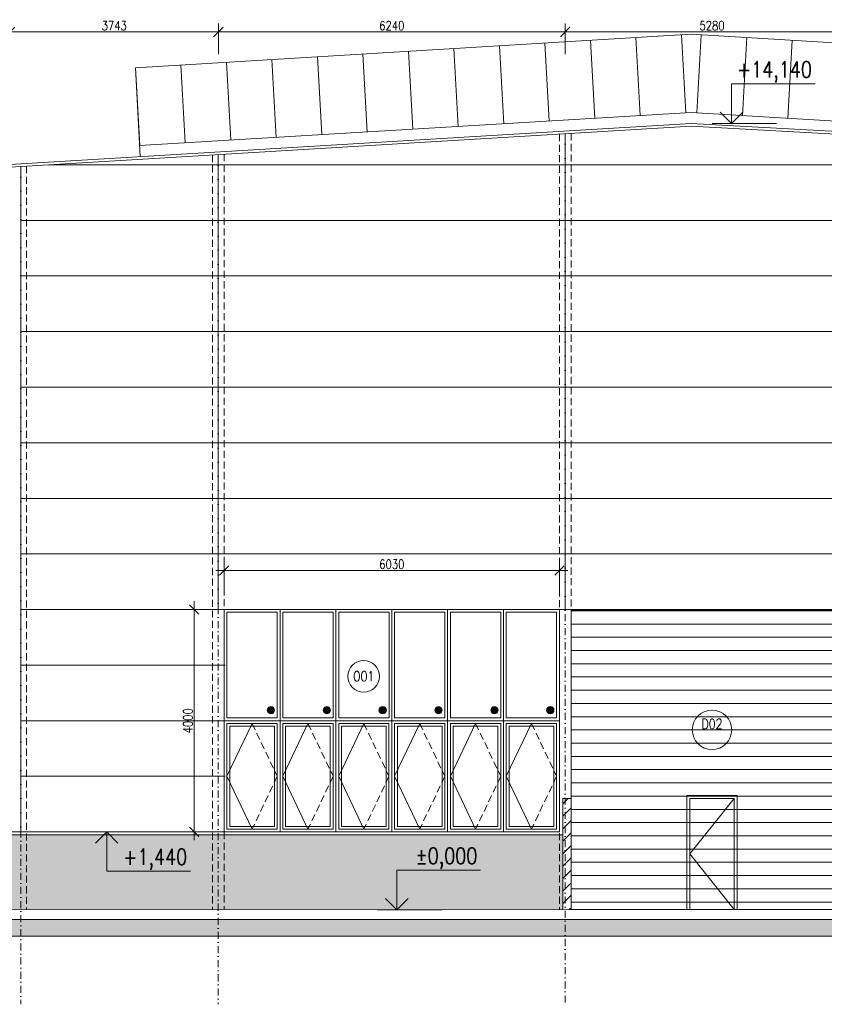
# Model space of a CAD drawing. Header units: millimetres. Extents: x -485339 to 350584, y -2181201 to -313328.
# Tile 32 of 115: x -205476 to -191003, y -974340 to -956629. Entities that reach past the tile are written whole.
import ezdxf
from ezdxf.enums import TextEntityAlignment as Align

# ---------------------------------------------------------------- set-up
doc = ezdxf.new("R2010")
doc.units = ezdxf.units.MM
doc.header["$LTSCALE"] = 10
doc.linetypes.add('DASHDOT', pattern=[25.4, 12.7, -6.35, 0, -6.35])
doc.linetypes.add('ČÁRKOVANÁ', pattern=[19.05, 12.7, -6.35])
doc.layers.get('Defpoints').update_dxf_attribs({"color": 201})
for name, color, linetype, lineweight in [('N_dveře', 10, 'Continuous', 18), ('N_kóty', 10, 'Continuous', 18), ('N_okna', 10, 'Continuous', 18), ('N_popis_fasáda', 212, 'Continuous', 18), ('N_popis_otvory', 10, 'Continuous', 18), ('N_čáry_obv.plášt', 212, 'Continuous', 18), ('N_čáry_plné', 10, 'Continuous', 18), ('N_šrary', 10, 'Continuous', 18), ('St_kóty_výškové', 132, 'Continuous', 18), ('St_sloupy_opláštění_pohled', 25, 'ČÁRKOVANÁ', 18), ('St_čáry_obrys', 5, 'Continuous', 35), ('St_čáry_plné', 250, 'Continuous', 18), ('St_šrafy', 250, 'Continuous', 18)]:
    doc.layers.add(name, color=color, linetype=linetype, lineweight=lineweight)
doc.styles.add('ROMANS', font='romans.shx', dxfattribs={"width": 0.8})
doc.styles.get("Standard").update_dxf_attribs({"font": 'simplex.shx', "width": 0.8})
doc.dimstyles.new('stavebníM100', dxfattribs={"dimtxt": 165, "dimasz": 170, "dimexe": 150, "dimexo": 100, "dimgap": 30, "dimtad": 1, "dimdec": 0, "dimtxsty": 'Standard', "dimblk": 'OBLIQUE', "dimcen": -2.5, "dimdle": 150, "dimclrd": 256, "dimclre": 256, "dimclrt": 256, "dimadec": 4, "dimazin": 0, "dimtfac": 1, "dimtdec": 0, "dimtmove": 2, "dimatfit": 3, "dimldrblk": 'OBLIQUE', "dimfxl": 400, "dimfxlon": 1, "dimlwd": -1, "dimlwe": -1, "dimarcsym": 0})

# ---------------------------------------------------------------- blocks, each defined once
blk = doc.blocks.new('*U142')
at = {"color": 0, "linetype": 'ByBlock', "lineweight": -2}
blk.add_line((3, 0), (-7, 0), dxfattribs=at)
for points in [[(0, 0), (0, 6.12), (0, 6.12), (-13, 6.12)], [(1.75, 1.75), (0, 0), (-1.75, 1.75)]]:
    blk.add_lwpolyline(points, dxfattribs=at)
at = {"color": 0, "linetype": 'ByBlock', "lineweight": -2, "style": 'ROMANS', "width": 0.8}
blk.add_attdef('VYSKA', text='', height=2.5, dxfattribs=at).set_placement((-3.45, 9.62), align=Align.TOP_RIGHT)
blk.add_attdef('POPIS_001', text='', height=2.5, dxfattribs=at).set_placement((-12.5, 5.12), align=Align.TOP_LEFT)
blk = doc.blocks.new('*U164')
at = {"color": 0, "linetype": 'ByBlock', "lineweight": -2}
blk.add_line((3, 0), (-7, 0), dxfattribs=at)
for points in [[(0, 0), (0, -6.12), (0, -6.12), (-13, -6.12)], [(1.75, -1.75), (0, 0), (-1.75, -1.75)]]:
    blk.add_lwpolyline(points, dxfattribs=at)
at = {"color": 0, "linetype": 'ByBlock', "lineweight": -2, "style": 'ROMANS', "width": 0.8}
blk.add_attdef('VYSKA', text='', height=2.5, dxfattribs=at).set_placement((-3.45, -2.62), align=Align.TOP_RIGHT)
blk.add_attdef('POPIS_001', text='', height=2.5, dxfattribs=at).set_placement((-12.5, -7.13), align=Align.TOP_LEFT)
blk = doc.blocks.new('*U165')
at = {"color": 0, "linetype": 'ByBlock', "lineweight": -2}
blk.add_line((3, 0), (-7, 0), dxfattribs=at)
for points in [[(0, 0), (0, 6.12), (0, 6.12), (-13, 6.12)], [(1.75, 1.75), (0, 0), (-1.75, 1.75)]]:
    blk.add_lwpolyline(points, dxfattribs=at)
at = {"color": 0, "linetype": 'ByBlock', "lineweight": -2, "style": 'ROMANS', "width": 0.8}
blk.add_attdef('VYSKA', text='', height=2.5, dxfattribs=at).set_placement((-3.45, 9.62), align=Align.TOP_RIGHT)
blk.add_attdef('POPIS_001', text='', height=2.5, dxfattribs=at).set_placement((-12.5, 5.12), align=Align.TOP_LEFT)
blk = doc.blocks.new('G$C93397BA7')
at = {"layer": 'N_okna'}
for p, q in [((1005, 0), (0, 0)), ((0, 0), (0, -2000)), ((2010, 0), (1005, 0)), ((1005, 0), (1005, -2000)), ((1005, -2000), (1005, 0)), ((3015, 0), (2010, 0)), ((2010, 0), (2010, -2000)), ((2010, -2000), (2010, 0)), ((4020, 0), (3015, 0)), ((3015, 0), (3015, -2000)), ((3015, -2000), (3015, 0)), ((5025, 0), (4020, 0)), ((4020, 0), (4020, -2000)), ((4020, -2000), (4020, 0)), ((6030, 0), (5025, 0)), ((5025, 0), (5025, -2000)), ((5025, -2000), (5025, 0)), ((6030, -2000), (6030, 0)), ((502.5, -50), (50.25, -1000)), ((954.75, -50), (50.25, -50)), ((50.25, -50), (50.25, -1950)), ((904.5, -100), (100.5, -100)), ((100.5, -100), (100.5, -1900)), ((904.5, -1900), (904.5, -100)), ((954.75, -1950), (954.75, -50)), ((1507.5, -50), (1055.25, -1000)), ((1959.75, -50), (1055.25, -50)), ((1055.25, -50), (1055.25, -1950)), ((1909.5, -100), (1105.5, -100)), ((1105.5, -100), (1105.5, -1900)), ((1909.5, -1900), (1909.5, -100)), ((1959.75, -1950), (1959.75, -50)), ((2512.5, -50), (2060.25, -1000)), ((2964.75, -50), (2060.25, -50)), ((2060.25, -50), (2060.25, -1950)), ((2914.5, -100), (2110.5, -100)), ((2110.5, -100), (2110.5, -1900)), ((2914.5, -1900), (2914.5, -100)), ((2964.75, -1950), (2964.75, -50)), ((3517.5, -50), (3065.25, -1000)), ((3969.75, -50), (3065.25, -50)), ((3065.25, -50), (3065.25, -1950)), ((3919.5, -100), (3115.5, -100)), ((3115.5, -100), (3115.5, -1900)), ((3919.5, -1900), (3919.5, -100)), ((3969.75, -1950), (3969.75, -50)), ((4522.5, -50), (4070.25, -1000)), ((4974.75, -50), (4070.25, -50)), ((4070.25, -50), (4070.25, -1950)), ((4924.5, -100), (4120.5, -100)), ((4120.5, -100), (4120.5, -1900)), ((4924.5, -1900), (4924.5, -100)), ((4974.75, -1950), (4974.75, -50)), ((5527.5, -50), (5075.25, -1000)), ((5979.75, -50), (5075.25, -50)), ((5075.25, -50), (5075.25, -1950)), ((5929.5, -100), (5125.5, -100)), ((5125.5, -100), (5125.5, -1900)), ((5929.5, -1900), (5929.5, -100)), ((5979.75, -1950), (5979.75, -50)), ((50.25, -1000), (502.5, -1950)), ((1055.25, -1000), (1507.5, -1950)), ((2060.25, -1000), (2512.5, -1950)), ((3065.25, -1000), (3517.5, -1950)), ((4070.25, -1000), (4522.5, -1950)), ((5075.25, -1000), (5527.5, -1950)), ((100.5, -1900), (904.5, -1900)), ((1105.5, -1900), (1909.5, -1900)), ((2110.5, -1900), (2914.5, -1900)), ((3115.5, -1900), (3919.5, -1900)), ((4120.5, -1900), (4924.5, -1900)), ((5125.5, -1900), (5929.5, -1900)), ((0, -2000), (1005, -2000)), ((50.25, -1950), (954.75, -1950)), ((1005, -2000), (2010, -2000)), ((1055.25, -1950), (1959.75, -1950)), ((2010, -2000), (3015, -2000)), ((2060.25, -1950), (2964.75, -1950)), ((3015, -2000), (4020, -2000)), ((3065.25, -1950), (3969.75, -1950)), ((4020, -2000), (5025, -2000)), ((4070.25, -1950), (4974.75, -1950)), ((5025, -2000), (6030, -2000)), ((5075.25, -1950), (5979.75, -1950))]:
    blk.add_line(p, q, dxfattribs=at)
at = {"layer": 'N_okna', "linetype": 'ČÁRKOVANÁ'}
for p, q in [((502.5, -50), (954.75, -1000)), ((1507.5, -50), (1959.75, -1000)), ((2512.5, -50), (2964.75, -1000)), ((3517.5, -50), (3969.75, -1000)), ((4522.5, -50), (4974.75, -1000)), ((5527.5, -50), (5979.75, -1000)), ((954.75, -1000), (502.5, -1950)), ((1959.75, -1000), (1507.5, -1950)), ((2964.75, -1000), (2512.5, -1950)), ((3969.75, -1000), (3517.5, -1950)), ((4974.75, -1000), (4522.5, -1950)), ((5979.75, -1000), (5527.5, -1950))]:
    blk.add_line(p, q, dxfattribs=at)
blk = doc.blocks.new('G$C19E18317')
at = {"layer": 'N_okna'}
h = blk.add_hatch(color=256, dxfattribs=at)
h.dxf.hatch_style = 1
edge = h.paths.add_edge_path()
edge.add_ellipse((-5189, 189), major_axis=(66.3, 0), ratio=0.995025, start_angle=0, end_angle=180)
edge.add_ellipse((-5189, 189), major_axis=(-66.3, 0), ratio=0.995025, start_angle=0, end_angle=180)
h = blk.add_hatch(color=256, dxfattribs=at)
h.dxf.hatch_style = 1
edge = h.paths.add_edge_path()
edge.add_ellipse((-4184, 189), major_axis=(66.3, 0), ratio=0.995025, start_angle=0, end_angle=180)
edge.add_ellipse((-4184, 189), major_axis=(-66.3, 0), ratio=0.995025, start_angle=0, end_angle=180)
h = blk.add_hatch(color=256, dxfattribs=at)
h.dxf.hatch_style = 1
edge = h.paths.add_edge_path()
edge.add_ellipse((-3179, 189), major_axis=(66.3, 0), ratio=0.995025, start_angle=0, end_angle=180)
edge.add_ellipse((-3179, 189), major_axis=(-66.3, 0), ratio=0.995025, start_angle=0, end_angle=180)
h = blk.add_hatch(color=256, dxfattribs=at)
h.dxf.hatch_style = 1
edge = h.paths.add_edge_path()
edge.add_ellipse((-2174, 189), major_axis=(66.3, 0), ratio=0.995025, start_angle=0, end_angle=180)
edge.add_ellipse((-2174, 189), major_axis=(-66.3, 0), ratio=0.995025, start_angle=0, end_angle=180)
h = blk.add_hatch(color=256, dxfattribs=at)
h.dxf.hatch_style = 1
edge = h.paths.add_edge_path()
edge.add_ellipse((-1169, 189), major_axis=(66.3, 0), ratio=0.995025, start_angle=0, end_angle=180)
edge.add_ellipse((-1169, 189), major_axis=(-66.3, 0), ratio=0.995025, start_angle=0, end_angle=180)
h = blk.add_hatch(color=256, dxfattribs=at)
h.dxf.hatch_style = 1
edge = h.paths.add_edge_path()
edge.add_ellipse((-164, 189), major_axis=(66.3, 0), ratio=0.995025, start_angle=0, end_angle=180)
edge.add_ellipse((-164, 189), major_axis=(-66.3, 0), ratio=0.995025, start_angle=0, end_angle=180)
for p, q in [((-5025, 2000), (-6030, 2000)), ((-6030, 2000), (-6030, 0)), ((-5075, 1950), (-5980, 1950)), ((-5980, 1950), (-5980, 50)), ((-5075, 50), (-5075, 1950)), ((-4020, 2000), (-5025, 2000)), ((-5025, 2000), (-5025, 0)), ((-5025, 0), (-5025, 2000)), ((-4070, 1950), (-4975, 1950)), ((-4975, 1950), (-4975, 50)), ((-4070, 50), (-4070, 1950)), ((-3015, 2000), (-4020, 2000)), ((-4020, 2000), (-4020, 0)), ((-4020, 0), (-4020, 2000)), ((-3065, 1950), (-3970, 1950)), ((-3970, 1950), (-3970, 50)), ((-3065, 50), (-3065, 1950)), ((-2010, 2000), (-3015, 2000)), ((-3015, 2000), (-3015, 0)), ((-3015, 0), (-3015, 2000)), ((-2060, 1950), (-2965, 1950)), ((-2965, 1950), (-2965, 50)), ((-2060, 50), (-2060, 1950)), ((-1005, 2000), (-2010, 2000)), ((-2010, 2000), (-2010, 0)), ((-2010, 0), (-2010, 2000)), ((-1055, 1950), (-1960, 1950)), ((-1960, 1950), (-1960, 50)), ((-1055, 50), (-1055, 1950)), ((0, 2000), (-1005, 2000)), ((-1005, 2000), (-1005, 0)), ((-1005, 0), (-1005, 2000)), ((-50, 1950), (-955, 1950)), ((-955, 1950), (-955, 50)), ((-50, 50), (-50, 1950)), ((0, 0), (0, 2000)), ((-6030, 0), (-5025, 0)), ((-5980, 50), (-5075, 50)), ((-5025, 0), (-4020, 0)), ((-4975, 50), (-4070, 50)), ((-4020, 0), (-3015, 0)), ((-3970, 50), (-3065, 50)), ((-3015, 0), (-2010, 0)), ((-2965, 50), (-2060, 50)), ((-2010, 0), (-1005, 0)), ((-1960, 50), (-1055, 50)), ((-1005, 0), (0, 0)), ((-955, 50), (-50, 50))]:
    blk.add_line(p, q, dxfattribs=at)
for centre in [(-5189, 189), (-4184, 189), (-3179, 189), (-2174, 189), (-1169, 189), (-164, 189)]:
    blk.add_ellipse(centre, major_axis=(66.3, 0), ratio=0.995025, dxfattribs=at)
blk = doc.blocks.new('*U156')
at = {"layer": 'St_čáry_plné'}
blk.add_lwpolyline([(0, 0), (-7, 1403)], dxfattribs=at)
blk = doc.blocks.new('_OBLIQUE')
at = {"color": 0, "linetype": 'ByBlock'}
blk.add_line((-0.5, -0.5), (0.5, 0.5), dxfattribs=at)
blk = doc.blocks.new('*D2179')
at = {"layer": 'Defpoints', "color": 0, "transparency": 16777216}
for p in [(-201903, -956850), (-201903, -959056), (-205646, -959281)]:
    blk.add_point(p, dxfattribs=at)
at = {"layer": 'N_popis_fasáda', "transparency": 16777216}
for p, q in [((-205646, -957250), (-205646, -956700)), ((-201903, -957250), (-201903, -956700)), ((-205796, -956850), (-201753, -956850))]:
    blk.add_line(p, q, dxfattribs=at)
at = {"layer": 'N_popis_fasáda', "linetype": 'ByBlock', "transparency": 16777216, "xscale": 170, "yscale": 170, "zscale": 170, "rotation": 180}
blk.add_blockref('_OBLIQUE', (-205646, -956850), dxfattribs=at)
at = {"layer": 'N_popis_fasáda', "linetype": 'ByBlock', "transparency": 16777216, "xscale": 170, "yscale": 170, "zscale": 170}
blk.add_blockref('_OBLIQUE', (-201903, -956850), dxfattribs=at)
at = {"layer": 'N_popis_fasáda', "transparency": 16777216, "insert": (-203775, -956737), "char_height": 165, "attachment_point": 5}
blk.add_mtext('3743', dxfattribs=at)
blk = doc.blocks.new('*D2180')
at = {"layer": 'Defpoints', "color": 0, "transparency": 16777216}
for p in [(-195663, -956850), (-195663, -958680), (-201903, -959056)]:
    blk.add_point(p, dxfattribs=at)
at = {"layer": 'N_popis_fasáda', "transparency": 16777216}
for p, q in [((-201903, -957250), (-201903, -956700)), ((-195663, -957250), (-195663, -956700)), ((-202053, -956850), (-195513, -956850))]:
    blk.add_line(p, q, dxfattribs=at)
at = {"layer": 'N_popis_fasáda', "linetype": 'ByBlock', "transparency": 16777216, "xscale": 170, "yscale": 170, "zscale": 170, "rotation": 180}
blk.add_blockref('_OBLIQUE', (-201903, -956850), dxfattribs=at)
at = {"layer": 'N_popis_fasáda', "linetype": 'ByBlock', "transparency": 16777216, "xscale": 170, "yscale": 170, "zscale": 170}
blk.add_blockref('_OBLIQUE', (-195663, -956850), dxfattribs=at)
at = {"layer": 'N_popis_fasáda', "transparency": 16777216, "insert": (-198783, -956737), "char_height": 165, "attachment_point": 5}
blk.add_mtext('6240', dxfattribs=at)
blk = doc.blocks.new('*D2181')
at = {"layer": 'Defpoints', "color": 0, "transparency": 16777216}
for p in [(-190383, -956850), (-195663, -958680), (-190383, -958680)]:
    blk.add_point(p, dxfattribs=at)
at = {"layer": 'N_popis_fasáda', "transparency": 16777216}
for p, q in [((-195663, -957250), (-195663, -956700)), ((-190383, -957250), (-190383, -956700)), ((-195813, -956850), (-190233, -956850))]:
    blk.add_line(p, q, dxfattribs=at)
at = {"layer": 'N_popis_fasáda', "linetype": 'ByBlock', "transparency": 16777216, "xscale": 170, "yscale": 170, "zscale": 170, "rotation": 180}
blk.add_blockref('_OBLIQUE', (-195663, -956850), dxfattribs=at)
at = {"layer": 'N_popis_fasáda', "linetype": 'ByBlock', "transparency": 16777216, "xscale": 170, "yscale": 170, "zscale": 170}
blk.add_blockref('_OBLIQUE', (-190383, -956850), dxfattribs=at)
at = {"layer": 'N_popis_fasáda', "transparency": 16777216, "insert": (-193023, -956737), "char_height": 165, "attachment_point": 5}
blk.add_mtext('5280', dxfattribs=at)
blk = doc.blocks.new('*D2245')
at = {"layer": 'Defpoints', "color": 0, "transparency": 16777216}
for p in [(-202338, -967239), (-201798, -967239), (-201798, -971239)]:
    blk.add_point(p, dxfattribs=at)
at = {"layer": 'N_kóty', "transparency": 16777216}
for p, q in [((-202338, -971389), (-202338, -967089)), ((-201938, -967239), (-202488, -967239)), ((-201938, -971239), (-202488, -971239))]:
    blk.add_line(p, q, dxfattribs=at)
at = {"layer": 'N_kóty', "linetype": 'ByBlock', "transparency": 16777216, "xscale": 170, "yscale": 170, "zscale": 170}
for p, rotation in [((-202338, -967239), 90), ((-202338, -971239), 270)]:
    blk.add_blockref('_OBLIQUE', p, dxfattribs=dict(at, rotation=rotation))
at = {"layer": 'N_kóty', "transparency": 16777216, "insert": (-202451, -969239), "char_height": 165, "attachment_point": 5, "rotation": 90}
blk.add_mtext('4000', dxfattribs=at)
blk = doc.blocks.new('*D2246')
at = {"layer": 'Defpoints', "color": 0, "transparency": 16777216}
for p in [(-195768, -966536), (-201798, -967239), (-195768, -967239)]:
    blk.add_point(p, dxfattribs=at)
at = {"layer": 'N_kóty', "transparency": 16777216}
for p, q in [((-201798, -966936), (-201798, -966386)), ((-195768, -966936), (-195768, -966386)), ((-201948, -966536), (-195618, -966536))]:
    blk.add_line(p, q, dxfattribs=at)
at = {"layer": 'N_kóty', "linetype": 'ByBlock', "transparency": 16777216, "xscale": 170, "yscale": 170, "zscale": 170, "rotation": 180}
blk.add_blockref('_OBLIQUE', (-201798, -966536), dxfattribs=at)
at = {"layer": 'N_kóty', "linetype": 'ByBlock', "transparency": 16777216, "xscale": 170, "yscale": 170, "zscale": 170}
blk.add_blockref('_OBLIQUE', (-195768, -966536), dxfattribs=at)
at = {"layer": 'N_kóty', "transparency": 16777216, "insert": (-198783, -966423), "char_height": 165, "attachment_point": 5}
blk.add_mtext('6030', dxfattribs=at)

msp = doc.modelspace()

# ---------------------------------------------------------------- hatches: boundary and pattern name
at = {"layer": 'N_dveře'}
h = msp.add_hatch(dxfattribs=at)
h.set_pattern_fill('ANSI31', color=256, scale=75, angle=135)
h.set_pattern_definition([(180, (51891.83, 2.68), (-3e-14, -238.125), [])])
h.paths.add_polyline_path([(-190488.2, -967251), (-195558.2, -967251), (-195558.2, -972635.9), (-190488.2, -972635.9)])
h = msp.add_hatch(dxfattribs=at)
h.set_pattern_fill('ANSI31', color=256, scale=50)
h.set_pattern_definition([(45, (51891.83, 2.68), (-112.253202, 112.253202), [])])
h.paths.add_polyline_path([(-195558.2, -970635.9), (-195708.2, -970635.9), (-195708.2, -971285.9), (-195708.2, -972635.9), (-195558.2, -972635.9)])
at = {"layer": 'N_šrary'}
h = msp.add_hatch(dxfattribs=at)
h.set_pattern_fill('AR-SAND', color=256, scale=5)
h.set_pattern_definition([(37.5, (-15110.36, 3e-10), (-8.000156, 244.70662), [0, -193.04, 0, -215.9, 0, -206.375]), (7.5, (-15110.36, 3e-10), (224.76164, 358.41255), [0, -104.14, 0, -173.99, 0, -66.675]), (327.5, (-15266.57, 3e-10), (395.496185, 0.718592), [0, -63.5, 0, -228.6, 0, -298.45]), (317.5, (-15266.57, 3e-10), (381.77823, 111.46466), [0, -31.75, 0, -149.86, 0, -171.45])])
h.paths.add_polyline_path([(-195708.2, -971288.5), (-205646.3, -971288.5), (-205646.3, -972638.5), (-195708.2, -972635.9)])
at = {"layer": 'St_šrafy'}
h = msp.add_hatch(color=256, dxfattribs=at)
h.dxf.hatch_style = 1
h.paths.add_polyline_path([(-154432.1, -972813.5), (-225253.8, -972813.5), (-225253.8, -973113.5), (-154432.1, -973113.5)])

# ---------------------------------------------------------------- linework, layer by layer
at = {"layer": 'N_dveře'}
for points in [[(-195708.2, -970635.9), (-195558.2, -970635.9)], [(-195708.2, -970635.9), (-195708.2, -972635.9)], [(-192623.2, -970635.9), (-193423.2, -971635.9), (-192623.2, -972635.9)]]:
    msp.add_lwpolyline(points, dxfattribs=at)
for points in [[(-193473.2, -972635.9), (-192573.2, -972635.9), (-192573.2, -970585.9), (-193473.2, -970585.9)], [(-193423.2, -972635.9), (-192623.2, -972635.9), (-192623.2, -970635.9), (-193423.2, -970635.9)]]:
    msp.add_lwpolyline(points, close=True, dxfattribs=at)
at = {"layer": 'N_okna'}
for points in [[(-196028.4, -957049.7), (-195951.4, -958450.2)], [(-195209.9, -957000.5), (-195132.9, -958401)], [(-194391.4, -956951.3), (-194314.4, -958351.8)], [(-193572.9, -956902.1), (-193495.8, -958302.6)], [(-193217.4, -956902.1), (-193294.5, -958302.6)], [(-192398.9, -956951.3), (-192475.9, -958351.8)], [(-191580.4, -957000.5), (-191657.4, -958401)], [(-199302.5, -957246.6), (-199225.5, -958647)], [(-198484, -957197.4), (-198407, -958597.8)], [(-197665.5, -957148.2), (-197588.4, -958548.6)], [(-196847, -957098.9), (-196769.9, -958499.4)], [(-201758.1, -957394.2), (-201681.1, -958794.6)], [(-200939.6, -957345), (-200862.5, -958745.4)], [(-200121, -957295.8), (-200044, -958696.2)], [(-203395.1, -957492.6), (-203308.1, -959090.2)], [(-202576.6, -957443.4), (-202499.6, -958843.8)]]:
    msp.add_lwpolyline(points, dxfattribs=at)
at = {"layer": 'N_popis_otvory'}
for centre, radius in [((-199288.2, -968439.7), 283.2), ((-193023.2, -969404.2), 354.6)]:
    msp.add_circle(centre, radius, dxfattribs=at)
at = {"layer": 'N_čáry_obv.plášt'}
for points in [[(-195663.2, -958680.4), (-195663.2, -967238.5)], [(-201903.2, -967238.5), (-201903.2, -959055.5)], [(-205456.3, -959269.1), (-205456.3, -971238.5)], [(-204947.5, -959238.5), (-177647.8, -959238.5)], [(-205456.3, -960238.5), (-177647.8, -960238.5)], [(-205456.3, -961238.5), (-177647.8, -961238.5)], [(-205456.3, -962238.5), (-177647.8, -962238.5)], [(-205456.3, -963238.5), (-177647.8, -963238.5)], [(-205456.3, -964238.5), (-177647.8, -964238.5)], [(-205456.3, -965238.5), (-177647.8, -965238.5)], [(-205456.3, -966238.5), (-177647.8, -966238.5)], [(-205456.3, -967238.5), (-190383.2, -967238.5)], [(-205456.3, -968238.5), (-201783.2, -968238.5)], [(-205456.3, -969238.5), (-201783.2, -969238.5)], [(-205456.3, -970238.5), (-201783.2, -970238.5)], [(-205646.3, -971238.5), (-201783.2, -971238.5)]]:
    msp.add_lwpolyline(points, dxfattribs=at)
at = {"layer": 'N_čáry_plné'}
for points in [[(-193400.7, -958494.3), (-205859.9, -959243.3)], [(-193400.5, -958544.4), (-205859.9, -959293.4)], [(-193400.7, -958494.3), (-181007.5, -959176.1)], [(-193400.5, -958544.4), (-181010.3, -959226)], [(-193377.7, -969404.2), (-192668.6, -969404.2)], [(-205646.3, -971288.5), (-195708.2, -971288.5)]]:
    msp.add_lwpolyline(points, dxfattribs=at)
msp.add_lwpolyline([(-190488.2, -972635.9), (-195558.2, -972635.9), (-195558.2, -967251), (-190488.2, -967251)], close=True, dxfattribs=at)
at = {"layer": 'St_sloupy_opláštění_pohled'}
for points in [[(-195768.2, -958686.7), (-195768.2, -972635.9)], [(-195558.2, -958674.1), (-195558.2, -972635.9)], [(-202008.2, -959061.8), (-202008.2, -972638.5)], [(-202008.2, -959061.8), (-202008.2, -972638.5)], [(-202008.2, -959061.8), (-202008.2, -972638.5)], [(-201798.2, -959049.2), (-201798.2, -972638.5)], [(-205351.3, -959262.8), (-205351.3, -972638.5)]]:
    msp.add_lwpolyline(points, dxfattribs=at)
at = {"layer": 'St_sloupy_opláštění_pohled', "linetype": 'DASHDOT'}
for points in [[(-195663.2, -958680.4), (-195663.2, -974336.9)], [(-201903.2, -959061.8), (-201903.2, -974339.6)], [(-205456.3, -959269.1), (-205456.3, -974339.6)]]:
    msp.add_lwpolyline(points, dxfattribs=at)
at = {"layer": 'St_čáry_obrys', "const_width": 10}
msp.add_lwpolyline([(-154432.1, -972638.5), (-225253.8, -972638.5)], dxfattribs=at)
at = {"layer": 'St_čáry_plné'}
for points in [[(-193395.1, -956891.4), (-203395.1, -957492.6)], [(-193395.1, -956891.4), (-183395.1, -957492.6)], [(-193395.1, -958296.5), (-203318.8, -958893.1)], [(-193395.1, -958296.5), (-183471.4, -958893.1)]]:
    msp.add_lwpolyline(points, dxfattribs=at)
at = {"layer": 'St_šrafy'}
msp.add_lwpolyline([(-154432.1, -972813.5), (-225253.8, -972813.5), (-225253.8, -973113.5), (-154432.1, -973113.5)], close=True, dxfattribs=at)

# ---------------------------------------------------------------- block references
at = {"layer": 'N_okna', "xscale": -1, "rotation": 183.4400802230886}
msp.add_blockref('*U156', (-203395.1, -957492.6), dxfattribs=at)
at = {"layer": 'N_okna'}
for name, p in [('G$C19E18317', (-195768.2, -969238.5)), ('G$C93397BA7', (-201798.2, -969238.5))]:
    msp.add_blockref(name, p, dxfattribs=at)
at = {"layer": 'St_kóty_výškové'}
ref = msp.add_blockref('*U165', (-192673, -958494.3), dxfattribs=dict(at, xscale=-115.8301158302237, yscale=115.8301158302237, zscale=115.8301158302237))
ref.add_attrib('VYSKA', '+14,140', dxfattribs={"layer": '0', "color": 0, "linetype": 'ByBlock', "lineweight": -2, "height": 289.58, "style": 'ROMANS', "width": 0.8}).set_placement((-191225.2, -957379.5), align=Align.TOP_RIGHT)
ref = msp.add_blockref('*U164', (-203911.5, -971238.5), dxfattribs=dict(at, xscale=-115.8301158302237, yscale=115.8301158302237, zscale=115.8301158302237))
ref.add_attrib('VYSKA', '+1,440', dxfattribs={"layer": '0', "color": 0, "linetype": 'ByBlock', "lineweight": -2, "height": 289.58, "style": 'ROMANS', "width": 0.8}).set_placement((-202463.7, -971542.6), align=Align.TOP_RIGHT)
ref = msp.add_blockref('*U142', (-198692.2, -972638.5), dxfattribs=dict(at, xscale=-115.8301158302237, yscale=115.8301158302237, zscale=115.8301158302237))
ref.add_attrib('VYSKA', '%%P0,000', dxfattribs={"layer": '0', "color": 0, "linetype": 'ByBlock', "lineweight": -2, "height": 289.58, "style": 'ROMANS', "width": 0.8}).set_placement((-197244.4, -971523.7), align=Align.TOP_RIGHT)

# ---------------------------------------------------------------- texts
at = {"layer": 'N_popis_otvory', "width": 0.8}
for s, p in [('O01', (-199288.2, -968439.7)), ('D02', (-193023.2, -969296.4))]:
    msp.add_text(s, height=180, dxfattribs=at).set_placement(p, align=Align.MIDDLE_CENTER)

# ---------------------------------------------------------------- dimensions: what is measured, and where the dimension line sits
at = {"layer": 'N_kóty'}
dim = msp.add_linear_dim(base=(-195768.2, -966536), p1=(-201798.2, -967238.5), p2=(-195768.2, -967238.5), dimstyle='stavebníM100', dxfattribs=at)
dim.commit()
dim.dimension.update_dxf_attribs({"geometry": '*D2246', "text_midpoint": (-198783.2, -966423.5)})
dim = msp.add_linear_dim(base=(-202338.4, -967238.5), p1=(-201798.2, -971238.5), p2=(-201798.2, -967238.5), angle=90, dimstyle='stavebníM100', dxfattribs=at)
dim.commit()
dim.dimension.update_dxf_attribs({"geometry": '*D2245', "text_midpoint": (-202450.9, -969238.5)})
at = {"layer": 'N_popis_fasáda'}
for base, p1, p2, picture, middle in [((-201903.2, -956849.8), (-205646.3, -959280.6), (-201903.2, -959055.5), '*D2179', (-203774.7, -956737.3)), ((-195663.2, -956849.8), (-201903.2, -959055.5), (-195663.2, -958680.4), '*D2180', (-198783.2, -956737.3)), ((-190383.2, -956849.8), (-195663.2, -958680.4), (-190383.2, -958680.4), '*D2181', (-193023.2, -956737.3))]:
    dim = msp.add_linear_dim(base=base, p1=p1, p2=p2, dimstyle='stavebníM100', override={"dimtxsty": 'Standard', "dimldrblk": 'OBLIQUE'}, dxfattribs=at)
    dim.commit()
    dim.dimension.update_dxf_attribs({"geometry": picture, "text_midpoint": middle})

doc.saveas('drawing.dxf')
